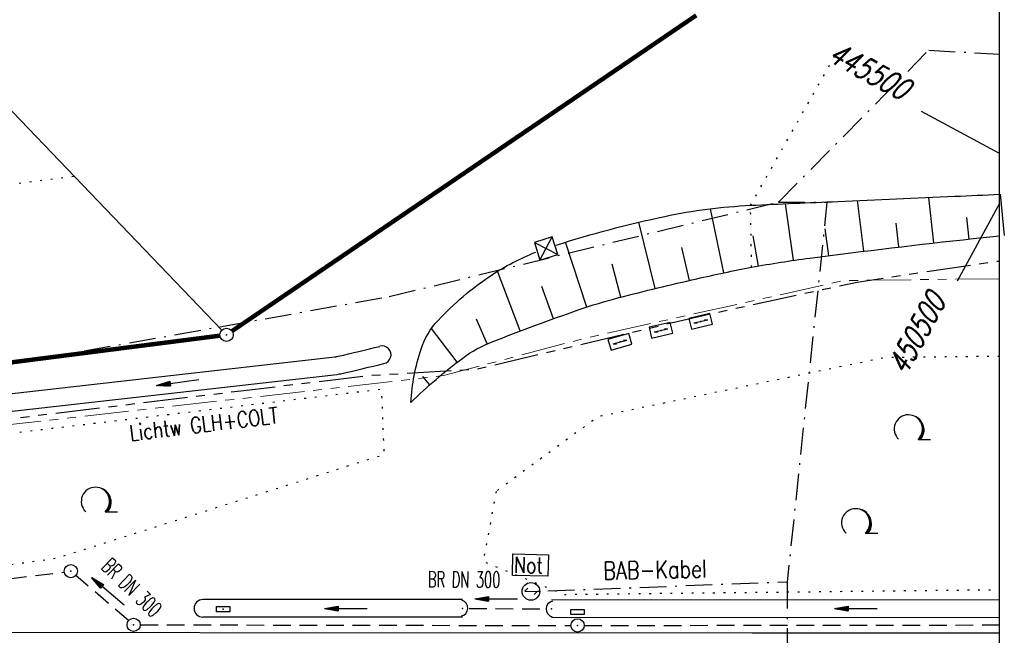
# Model space of a CAD drawing. Extents: x 0 to 1135, y 0 to 420.
# Tile 61 of 79: x 839 to 951, y 237 to 307. Entities that reach past the tile are written whole.
import ezdxf
from ezdxf.enums import TextEntityAlignment as Align

# ---------------------------------------------------------------- set-up
doc = ezdxf.new("R2010")
doc.units = 0
doc.header["$LTSCALE"] = 2
doc.header["$MEASUREMENT"] = 0
for name, pattern in [('AUSGEZOGEN', [0]), ('BAB-FM2', [2.6, 1.5, -0.5, 0.1, -0.5]), ('GESTRICH-X2', [1.5, 1, -0.5]), ('PHANTOMX2', [5, 2.5, -0.5, 0.5, -0.5, 0.5, -0.5]), ('PUNKTX2_STR', [0.6, 0.1, -0.5])]:
    doc.linetypes.add(name, pattern=pattern)
doc.layers.get('0').update_dxf_attribs({"color": 8, "linetype": 'AUSGEZOGEN'})
for name, color, linetype in [('BAB_FM', 8, 'BAB-FM2'), ('BOESCHG', 8, 'AUSGEZOGEN'), ('DURCHL', 200, 'GESTRICH-X2'), ('FBRTOP', 8, 'AUSGEZOGEN'), ('GRENZL', 8, 'AUSGEZOGEN'), ('GRENZL-BAB', 7, 'AUSGEZOGEN'), ('GRENZP-BAB', 7, 'AUSGEZOGEN'), ('KANAL', 200, 'GESTRICH-X2'), ('Lichtwellenleiter COLT', 8, 'PHANTOMX2'), ('Lichtwellenleiter GLH', 8, 'PHANTOMX2'), ('MULDE', 8, 'AUSGEZOGEN'), ('NETZ', 250, 'AUSGEZOGEN'), ('NS', 8, 'AUSGEZOGEN'), ('NUTZUNG', 8, 'PUNKTX2_STR'), ('PFEIL', 200, 'CONTINUOUS'), ('PFEILTOP', 8, 'AUSGEZOGEN'), ('RAHMEN', 250, 'AUSGEZOGEN'), ('SCHSYMBOL', 200, 'AUSGEZOGEN'), ('SIGNATUR', 8, 'AUSGEZOGEN'), ('TEXTO', 200, 'CONTINUOUS'), ('WALD', 8, 'AUSGEZOGEN')]:
    doc.layers.add(name, color=color, linetype=linetype)
doc.styles.add('ROMANS', font='romans.shx', dxfattribs={"width": 0.8})

# ---------------------------------------------------------------- blocks, each defined once
blk = doc.blocks.new('NOTRUFS')
for p, q in [((-0.7, 0), (-0.36, 0.35)), ((-0.7, 0), (0.7, 0)), ((0.36, -0.35), (0.7, 0))]:
    blk.add_line(p, q)
blk.add_lwpolyline([(-2.14, 4.19), (1.88, 4.19), (1.88, 1.75), (-2.14, 1.75)], close=True)
blk.add_circle((0, 0), 1)
at = {"style": 'ROMANS', "width": 0.8}
blk.add_text('Not', height=1.8, dxfattribs=at).set_placement((-1.98, 2.07))
blk = doc.blocks.new('KS')
for p, q in [((-1.14, 0), (1.14, 0)), ((-1.14, 0), (-0.64, -0.15)), ((0.63, 0.15), (1.14, 0))]:
    blk.add_line(p, q)
blk.add_lwpolyline([(-1.76, -0.89), (1.74, -0.88), (1.73, 0.91), (-1.76, 0.91)], close=True)
blk.add_point((0, 0))
blk.add_point((0, 0))
blk = doc.blocks.new('LW')
at = {"color": 0}
blk.add_line((1.18, 0), (2.58, 0), dxfattribs=at)
for centre, radius, start, end in [((0.07, 1.19), 1.6, 312.7202, 226.7249), ((0.17, 1.08), 1.68, 321.1992, 68.9844), ((0.08, 1.13), 1.67, 319.2916, 65.2101)]:
    blk.add_arc(centre, radius, start, end, dxfattribs=at)
blk = doc.blocks.new('GST')
at = {"color": 0}
blk.add_circle((0, 0), 0.75, dxfattribs=at)
blk.add_point((0, 0), dxfattribs=at)
blk = doc.blocks.new('10')
blk.add_blockref('GST', (0, 0))
blk = doc.blocks.new('30')
at = {"color": 0}
for p, q in [((-0.75, -0.29), (-0.75, 0.29)), ((-0.75, 0.29), (0.75, 0.29)), ((0.75, 0.29), (0.75, -0.29)), ((0.75, -0.29), (-0.75, -0.29))]:
    blk.add_line(p, q, dxfattribs=at)
blk.add_point((0, 0), dxfattribs=at)
blk = doc.blocks.new('40')
at = {"color": 0}
blk.add_arc((0.02, 0.31), 0.91, 192.5363, 347.4637, dxfattribs=at)
blk.add_point((0, 0), dxfattribs=at)
blk = doc.blocks.new('13')
blk.add_lwpolyline([(0.76, 1.22), (-0.75, 1.22), (-0.75, 1.8), (0.76, 1.8)], close=True)
at = {"rotation": 180}
blk.add_blockref('GST', (0, 0), dxfattribs=at)
blk = doc.blocks.new('PFEIL2')
at = {"color": 0}
for p, q in [((0.88, 0), (-2.4, -0.01)), ((0.88, -0.27), (0.88, 0.28)), ((0.88, 0.28), (2.43, 0.01)), ((0.91, 0.27), (0.88, 0.26)), ((0.97, 0.26), (0.88, 0.25)), ((1.02, 0.25), (0.88, 0.23)), ((1.07, 0.24), (0.88, 0.21)), ((1.13, 0.23), (0.88, 0.19)), ((1.18, 0.22), (0.88, 0.17)), ((1.24, 0.21), (0.88, 0.15)), ((1.29, 0.21), (0.88, 0.14)), ((1.34, 0.2), (0.88, 0.12)), ((1.4, 0.19), (0.88, 0.1)), ((1.45, 0.18), (0.88, 0.08)), ((1.51, 0.17), (0.88, 0.06)), ((1.56, 0.16), (0.88, 0.04)), ((1.61, 0.15), (0.88, 0.02)), ((1.67, 0.14), (0.88, 0.01)), ((1.72, 0.13), (0.88, -0.01)), ((1.78, 0.12), (0.88, -0.03)), ((1.83, 0.11), (0.88, -0.05)), ((1.88, 0.1), (0.88, -0.07)), ((1.94, 0.09), (0.88, -0.09)), ((2.05, 0.08), (0.88, -0.12)), ((1.99, 0.08), (0.88, -0.11)), ((2.1, 0.07), (0.88, -0.14)), ((2.15, 0.06), (0.88, -0.16)), ((2.21, 0.05), (0.88, -0.18)), ((2.26, 0.04), (0.88, -0.2)), ((2.32, 0.03), (0.88, -0.22)), ((2.37, 0.02), (0.88, -0.23)), ((2.42, 0.01), (0.88, -0.25)), ((2.43, 0.01), (0.88, -0.27))]:
    blk.add_line(p, q, dxfattribs=at)

msp = doc.modelspace()

# ---------------------------------------------------------------- linework, layer by layer
for p, q in [((899.39, 282.16), (897.39, 281.52)), ((898.02, 279.52), (899.39, 282.16)), ((900.03, 280.16), (899.39, 282.16)), ((897.39, 281.52), (900.03, 280.16)), ((897.39, 281.52), (898.02, 279.52)), ((898.02, 279.52), (900.03, 280.16))]:
    msp.add_line(p, q)
msp.add_point((898.71, 280.84))
at = {"layer": 'BAB_FM'}
msp.add_lwpolyline([(653.97, 258.9), (675.97, 258.72), (725.97, 260.01), (775.97, 259.79), (815.98, 263.78), (825.98, 265.59), (880.98, 275.41), (924.98, 286.09), (941.99, 303.29), (950, 302.83)], dxfattribs=at)
at = {"layer": 'BAB_FM', "flags": 128}
for points in [[(924.98, 286.09), (930.48, 286.09), (925.97, 243.09), (897.38, 242)], [(925.97, 243.09), (925.96, 221.97), (925.96, 199.71), (928.59, 198.81), (932, 198.7), (932.02, 200.32)]]:
    msp.add_lwpolyline(points, dxfattribs=at)
at = {"layer": 'BOESCHG'}
for p, q in [((934.64, 280.53), (933.93, 286.26)), ((942.58, 281.47), (941.99, 286.62)), ((950.54, 282.32), (950.1, 287)), ((918.83, 278.09), (917.32, 285.35)), ((926.7, 279.51), (925.77, 285.91)), ((946.56, 281.91), (946.29, 284.36)), ((911.03, 276.3), (909.2, 283.82)), ((930.67, 280.03), (930.28, 283.06)), ((938.61, 281.01), (938.29, 283.72)), ((922.75, 278.86), (922.13, 282.29)), ((903.31, 274.22), (900.9, 281.55)), ((914.92, 277.23), (914.06, 280.96)), ((907.15, 275.33), (906.19, 279.07)), ((895.78, 271.51), (893.23, 278.28)), ((899.54, 272.9), (898.22, 276.53)), ((892.06, 270.06), (890.83, 272.85)), ((888.66, 267.97), (885.74, 271.78)), ((885.57, 265.43), (884.76, 266.34))]:
    msp.add_line(p, q, dxfattribs=at)
for points in [[(899.85, 281.22, -0.025751), (912.15, 284.48, -0.04025), (921.83, 285.73, -0.001424), (931.71, 286.17, 0.001064), (944.94, 286.75, 0.000791), (950, 286.99, -0.002849)], [(883.42, 263.43, -0.032836), (889.28, 268.44, -0.066862), (892.6, 270.28, -0.009655), (902.34, 273.89, -0.020915), (906.93, 275.28, -0.006747), (915.75, 277.42, -0.009644), (921.96, 278.72, -0.014303), (928.55, 279.76, -0.005119), (947.03, 281.97, -0.003453), (950, 282.27, -0.016168)], [(883.42, 263.43, -0.065728), (884.57, 269.46, -0.107798), (886.49, 272.7, -0.058551), (892.49, 277.8, -0.05494), (897.56, 280.43, -0.02819)]]:
    msp.add_lwpolyline(points, format="xyb", dxfattribs=at)
at = {"layer": 'DURCHL'}
msp.add_line((890, 240.11), (898.57, 240.06), dxfattribs=at)
at = {"layer": 'FBRTOP'}
msp.add_lwpolyline([(624.04, 237.53), (797.01, 237.41), (922.01, 237.36), (950, 237.34)], dxfattribs=at)
at = {"layer": 'GRENZL'}
msp.add_line((862.05, 271.62), (805.09, 330.92), dxfattribs=at)
at = {"layer": 'GRENZL-BAB', "const_width": 0.5}
for points in [[(863.19, 271.5), (915.69, 307.23)], [(783.81, 260.99), (861.83, 270.98)]]:
    msp.add_lwpolyline(points, dxfattribs=at)
at = {"layer": 'KANAL'}
for p, q in [((808.18, 239.91), (844.22, 244.22)), ((851.49, 238.73), (845.54, 243.83)), ((890, 240.11), (898.57, 240.06)), ((852.83, 238.26), (901.53, 238.17)), ((903.02, 238.18), (950, 238.24))]:
    msp.add_line(p, q, dxfattribs=at)
at = {"layer": 'Lichtwellenleiter COLT', "lineweight": 0, "flags": 128}
msp.add_lwpolyline([(950, 277.43), (932.37, 277.21), (903.14, 270.7), (887.1, 266.46), (875.42, 265.12), (791.94, 255.75), (715.64, 253.79), (710.05, 253.77), (699.73, 253.67), (687.1, 253.54), (653.27, 253.33), (608.77, 253.48), (537.71, 255.14), (522.9, 253.59), (494.71, 254.38), (473.29, 254.92), (464.33, 254.72)], dxfattribs=at)
at = {"layer": 'Lichtwellenleiter GLH', "flags": 128}
msp.add_lwpolyline([(713.71, 254.11), (719.22, 254.26), (748.6, 254.18), (769.75, 254.13), (775.57, 254.75), (786.97, 255.39), (793.19, 256.04), (831.32, 260.76), (864.17, 264.74), (878.79, 266.48), (890.89, 267.19), (916.47, 273.28), (933.88, 277.05), (949.63, 279.41), (950, 279.42)], dxfattribs=at)
at = {"layer": 'MULDE'}
for p, q in [((889.26, 241.12), (859.89, 241.12)), ((889.26, 239.12), (859.89, 239.12))]:
    msp.add_line(p, q, dxfattribs=at)
for points in [[(656.68, 258.7, -0.002088), (675.62, 258.88, -0.006324), (682.93, 258.83, -0.000657), (723.18, 257.97, 0.002275), (734.79, 257.76, 0.001343), (757.24, 257.51, 0.00313), (766.85, 257.49, 0.004829), (772.72, 257.58, 0.008001), (776.24, 257.71, 0.0083), (781.63, 258.1, 0.006037), (789.04, 258.86), (827.03, 263.17), (874.82, 268.59, 0.028734), (875.19, 268.65, 0.002866), (879.9, 269.77, 0.002866)], [(790.99, 257.06), (827.26, 261.18), (875.05, 266.6, 0.028734), (875.64, 266.7, 0.002866), (880.37, 267.83, 0.002866)]]:
    msp.add_lwpolyline(points, format="xyb", dxfattribs=at)
for points in [[(899.31, 241.07), (950, 241.11)], [(899.31, 239.07), (950, 239.11)]]:
    msp.add_lwpolyline(points, dxfattribs=at)
for centre, start, end in [((880.17, 268.81), 281.8626, 105.567), ((859.9, 240.12), 90.8746, 269.1168)]:
    msp.add_arc(centre, 1, start, end, dxfattribs=at)
at = {"layer": 'NETZ'}
for p, q in [((949.98, 291.59), (941.18, 296.34)), ((949.98, 285.93), (945.22, 277.13))]:
    msp.add_line(p, q, dxfattribs=at)
at = {"layer": 'NUTZUNG'}
for p, q in [((921.83, 285.73), (931.38, 302.66)), ((803.4, 283.67), (845.32, 289.04)), ((921.96, 278.72), (921.83, 285.73))]:
    msp.add_line(p, q, dxfattribs=at)
at = {"layer": 'NUTZUNG', "flags": 128}
for points in [[(950, 268.63), (937.09, 268.5), (904.59, 261.81), (893.06, 253.36)], [(798.93, 240.44), (820.56, 242.65), (843.34, 245.8), (880.4, 257.54), (880.12, 264.9), (785.16, 253.6)], [(893.06, 253.36), (891.59, 245.42), (900.7, 241.7), (950, 242.24)]]:
    msp.add_lwpolyline(points, dxfattribs=at)
at = {"layer": 'RAHMEN'}
msp.add_line((950, 0), (950, 415), dxfattribs=at)

# ---------------------------------------------------------------- block references
at = {"layer": 'GRENZP-BAB'}
msp.add_blockref('GST', (862.57, 271.08), dxfattribs=at)
at = {"layer": 'NS', "rotation": 358.6010303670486}
msp.add_blockref('NOTRUFS', (897, 242.04), dxfattribs=at)
at = {"layer": 'PFEIL'}
for p, rotation in [((849.16, 242.05), 139.4773354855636), ((893.08, 241.2), 179.7220354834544)]:
    msp.add_blockref('PFEIL2', p, dxfattribs=dict(at, rotation=rotation))
at = {"layer": 'PFEILTOP'}
for p, rotation in [((857.07, 265.69), 187.9812785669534), ((876.07, 240.11), 179.8626770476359), ((933.75, 240.11), 179.8626770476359)]:
    msp.add_blockref('PFEIL2', p, dxfattribs=dict(at, rotation=rotation))
at = {"layer": 'SCHSYMBOL'}
for name, p, rotation in [('10', (844.96, 244.33), 359.9754354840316), ('40', (889.26, 240.12), 87.43071818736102), ('40', (899.31, 240.07), 268.5482297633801), ('30', (862.18, 240.03), 359.9754354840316), ('13', (902.27, 238.19), 359.9754354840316), ('10', (852.06, 238.26), 359.9754354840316)]:
    msp.add_blockref(name, p, dxfattribs=dict(at, rotation=rotation))
at = {"layer": 'SIGNATUR', "zscale": 0.7}
for p, xscale, yscale, rotation in [((916.21, 272.6), 0.6999999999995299, 0.7000000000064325, 13.47370074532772), ((911.71, 271.58), 0.6999999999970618, 0.7000000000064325, 12.83273137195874), ((907.07, 270.27), 0.7000000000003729, 0.7000000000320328, 15.74845530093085)]:
    msp.add_blockref('KS', p, dxfattribs=dict(at, xscale=xscale, yscale=yscale, rotation=rotation))
at = {"layer": 'WALD'}
for p in [(939.61, 259.23), (847.67, 251.04), (933.66, 248.61)]:
    msp.add_blockref('LW', p, dxfattribs=at)

# ---------------------------------------------------------------- texts
at = {"layer": 'BAB_FM', "style": 'ROMANS', "width": 0.8}
msp.add_text('BAB-Kabel', height=2, rotation=1.1982, dxfattribs=at).set_placement((905.19, 243.37))
at = {"layer": 'Lichtwellenleiter GLH', "style": 'ROMANS', "width": 0.8}
msp.add_text('Lichtw GLH+COLT', height=1.8, rotation=6.9775, dxfattribs=at).set_placement((851.71, 259.05))
at = {"layer": 'NETZ', "style": 'ROMANS', "oblique": 16.6, "width": 0.75}
for s, rotation, p in [('445500', 331.5965, (930.41, 302.17)), ('450500', 61.5965, (939.4, 266.36))]:
    msp.add_text(s, height=2.5, rotation=rotation, dxfattribs=at).set_placement(p)
at = {"layer": 'TEXTO', "style": 'ROMANS', "width": 0.6}
for rotation, p in [(315.9244, (851.22, 241.83)), (359.722, (889.44, 242.49))]:
    msp.add_text('BR DN 300', height=1.8, rotation=rotation, dxfattribs=at).set_placement(p, align=Align.CENTER)

doc.saveas('drawing.dxf')
